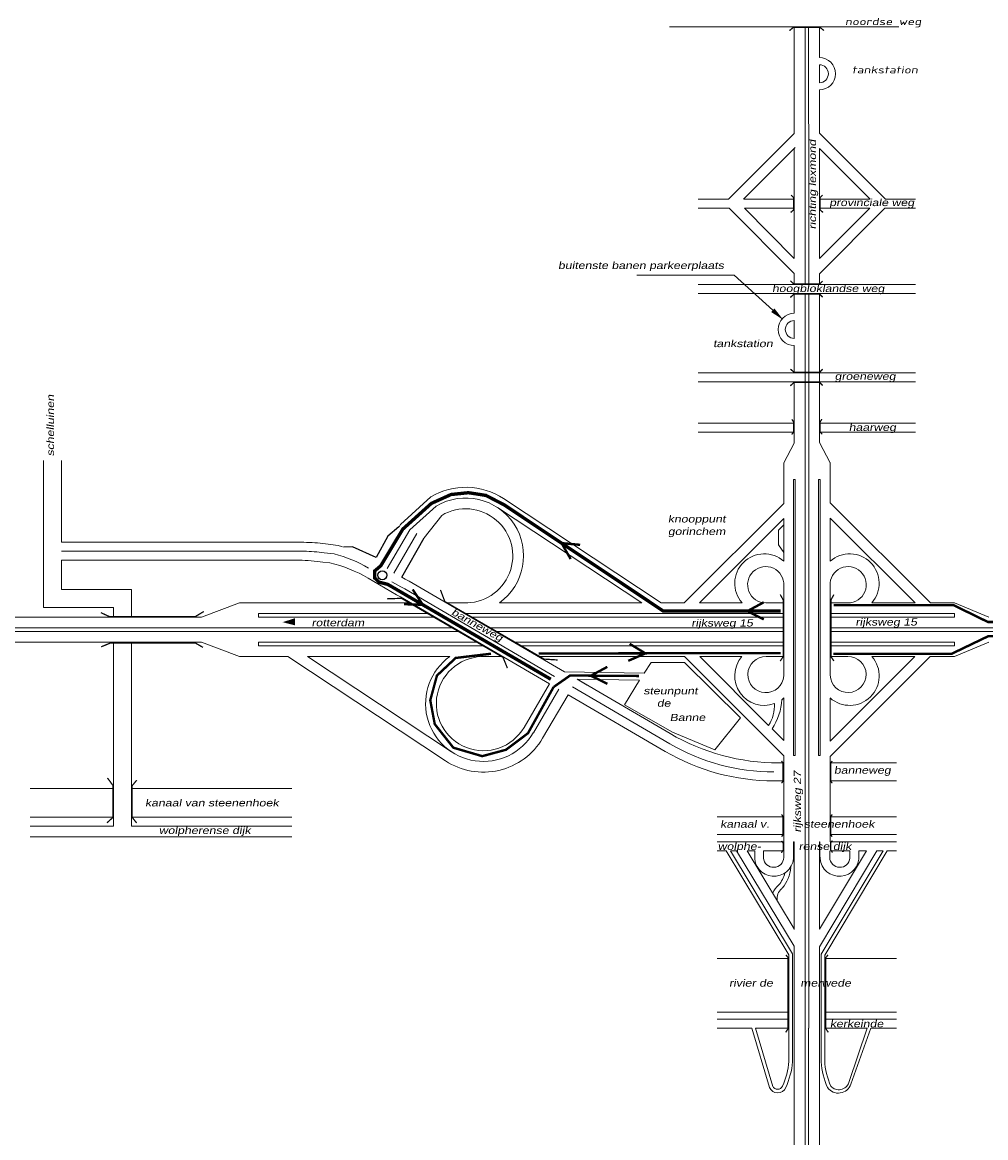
# Model space of a CAD drawing. Header units: metres. Extents: x 534 to 2631, y -2348 to -1484.
# Tile 7 of 13: x 1680 to 1881, y -1954 to -1720. Entities that reach past the tile are written whole.
import ezdxf

# ---------------------------------------------------------------- set-up
doc = ezdxf.new("R2010")
doc.units = ezdxf.units.M
doc.layers.get('0').update_dxf_attribs({"lineweight": 0})
for name, color, linetype, lineweight in [('135-8$0$STROOI', 7, 'Continuous', 0), ('135-8$0$TEXT', 178, 'Continuous', 0), ('STROOI', 7, 'Continuous', 0), ('Strooi WEL', 90, 'Continuous', 0), ('Text', 7, 'Continuous', 0)]:
    doc.layers.add(name, color=color, linetype=linetype, lineweight=lineweight)
doc.styles.add('135-8$0$ISO25', font='ISO9.SHX', dxfattribs={"width": 1.5, "oblique": 10})
doc.styles.add('ISO25', font='ARIALN.TTF', dxfattribs={"width": 1.5, "oblique": 10})

msp = doc.modelspace()

# ---------------------------------------------------------------- linework, layer by layer
at = {"color": 0, "ltscale": 0.5}
for p, q in [((1764.91, -1819.76), (1758.56, -1825.57)), ((1760.54, -1826.65), (1766.05, -1821.7)), ((1767.2, -1823.64), (1763.57, -1828.3)), ((1742.92, -1829.61), (1745.54, -1829.97)), ((1742.38, -1833.44), (1743.79, -1833.53)), ((1742.66, -1831.47), (1744.7, -1831.69)), ((1759.58, -1836.96), (1760.4, -1837.38)), ((1757.73, -1840.22), (1758.59, -1840.67)), ((1758.65, -1838.59), (1759.5, -1839.03))]:
    msp.add_line(p, q, dxfattribs=at)
at = {"lineweight": -3, "ltscale": 0.5}
for p, q in [((1758.27, -1826.05), (1755.91, -1827.95)), ((1755.91, -1827.95), (1753.48, -1832.48)), ((1758.84, -1836.53), (1763.57, -1828.3)), ((1748.55, -1830.18), (1746.65, -1830.25)), ((1753.48, -1832.48), (1748.55, -1830.18))]:
    msp.add_line(p, q, dxfattribs=at)
msp.add_circle((1754.79, -1836.15), 0.94, dxfattribs=at)
at = {"layer": '135-8$0$STROOI', "color": 7}
for p, q in [((1862.75, -1721.43), (1814.82, -1721.43)), ((1840.92, -1741.79), (1840.92, -1721.43)), ((1843.17, -1741.76), (1843.17, -1721.43)), ((1843.92, -1741.75), (1843.92, -1721.43)), ((1846.17, -1727.89), (1846.17, -1721.43)), ((1846.16, -1727.19), (1846.16, -1723.44)), ((1846.17, -1727.89), (1846.17, -1727.38)), ((1846.17, -1733.14), (1846.17, -1729.39)), ((1846.17, -1741.73), (1846.17, -1734.64))]:
    msp.add_line(p, q, dxfattribs=at)
msp.add_lwpolyline([(1847.11, -1722.22, 0.263, 0.263, 0), (1846.32, -1721.59, 0.263, 0.263, 0), (1840.68, -1721.59, 0.263, 0.263, 0), (1839.89, -1722.25, 0.263, 0.263, 0)], format="xyseb", dxfattribs=at)
for radius in [3.38, 1.88]:
    msp.add_arc((1846.16, -1731.26), radius, 270, 90, dxfattribs=at)
at = {"layer": 'STROOI', "color": 7}
for p, q in [((1840.92, -1743.75), (1840.92, -1741.79)), ((1843.17, -1775.33), (1843.17, -1741.79)), ((1843.93, -1775.33), (1843.93, -1741.79)), ((1846.18, -1743.69), (1846.18, -1741.79)), ((1840.92, -1743.75), (1827.19, -1757.52)), ((1846.18, -1743.69), (1859.97, -1757.52)), ((1840.92, -1769.87), (1840.92, -1746.94)), ((1846.18, -1769.93), (1846.18, -1746.88)), ((1846.18, -1746.88), (1856.79, -1757.52)), ((1827.19, -1757.52), (1820.84, -1757.52)), ((1840.92, -1757.52), (1830.37, -1757.52)), ((1856.79, -1757.52), (1846.18, -1757.52)), ((1866.27, -1757.52), (1859.97, -1757.52)), ((1827.3, -1759.39), (1820.84, -1759.39)), ((1840.92, -1773.06), (1827.3, -1759.39)), ((1840.92, -1769.87), (1830.48, -1759.39)), ((1840.92, -1759.39), (1830.48, -1759.39)), ((1846.18, -1773.12), (1859.86, -1759.39)), ((1846.18, -1769.93), (1856.68, -1759.39)), ((1856.68, -1759.39), (1846.18, -1759.39)), ((1866.27, -1759.39), (1859.86, -1759.39)), ((1840.92, -1775.33), (1840.92, -1773.06)), ((1846.18, -1775.33), (1846.18, -1773.12)), ((1866.27, -1775.33), (1820.84, -1775.33)), ((1866.27, -1777.2), (1820.84, -1777.2)), ((1840.92, -1781.37), (1840.92, -1777.2)), ((1840.92, -1781.37), (1840.92, -1777.2)), ((1843.17, -1793.83), (1843.17, -1777.2)), ((1843.17, -1790.02), (1843.17, -1777.2)), ((1843.93, -1793.83), (1843.93, -1777.2)), ((1843.93, -1790.02), (1843.93, -1777.2)), ((1846.18, -1793.83), (1846.18, -1777.2)), ((1840.92, -1786.62), (1840.92, -1782.87)), ((1840.92, -1786.62), (1840.92, -1782.87)), ((1840.92, -1786.62), (1840.92, -1782.87)), ((1840.92, -1793.83), (1840.92, -1788.12)), ((1840.92, -1790.02), (1840.92, -1788.12)), ((1866.27, -1793.83), (1820.84, -1793.83)), ((1843.17, -1798.65), (1843.17, -1791.9)), ((1843.93, -1798.65), (1843.93, -1791.9)), ((1846.18, -1798.65), (1846.18, -1791.9)), ((1866.27, -1795.7), (1820.84, -1795.7)), ((1840.92, -1808.53), (1840.92, -1795.7)), ((1843.17, -1930.91), (1843.17, -1795.7)), ((1843.93, -1930.91), (1843.93, -1795.7)), ((1846.18, -1808.39), (1846.18, -1795.7)), ((1840.92, -1804.34), (1820.84, -1804.34)), ((1866.27, -1804.34), (1846.18, -1804.34)), ((1840.92, -1806.22), (1820.84, -1806.22)), ((1866.27, -1806.22), (1846.19, -1806.22)), ((1838.73, -1812.62), (1840.92, -1808.53)), ((1848.43, -1812.61), (1846.18, -1808.39)), ((1683.98, -1842.87), (1683.98, -1812.14)), ((1687.73, -1829.27), (1687.73, -1812.14)), ((1838.73, -1821.13), (1838.73, -1812.62)), ((1848.43, -1821.01), (1848.43, -1812.6)), ((1840.73, -1873.83), (1840.73, -1816.13)), ((1841.11, -1816.13), (1840.73, -1816.13)), ((1841.11, -1873.83), (1841.11, -1816.13)), ((1845.99, -1873.83), (1845.99, -1816.13)), ((1846.36, -1816.13), (1845.99, -1816.13)), ((1846.36, -1873.83), (1846.36, -1816.13)), ((1778.89, -1822.01), (1809.02, -1841.93)), ((1780.13, -1820.13), (1813.1, -1841.93)), ((1838.73, -1821.13), (1817.92, -1841.93)), ((1848.43, -1821.01), (1869.37, -1841.93)), ((1838.73, -1824.31), (1821.1, -1841.93)), ((1838.73, -1833.23), (1838.73, -1824.31)), ((1848.43, -1833.21), (1848.43, -1824.19)), ((1848.43, -1824.19), (1866.18, -1841.93)), ((1760.54, -1826.65), (1755.79, -1834.77)), ((1758.56, -1825.57), (1758.3, -1826.03)), ((1838.73, -1825.6), (1837.6, -1826.75)), ((1837.6, -1826.75), (1837.6, -1829.83)), ((1762.03, -1827.46), (1757.2, -1835.73)), ((1687.73, -1829.27), (1738.39, -1829.27)), ((1687.73, -1831.14), (1738.39, -1831.14)), ((1837.6, -1829.83), (1838.73, -1831.43)), ((1687.73, -1833.02), (1737.37, -1833.02)), ((1687.73, -1839.12), (1687.73, -1833.02)), ((1757.73, -1840.22), (1751.84, -1836.78)), ((1758.65, -1838.59), (1756.8, -1837.51)), ((1759.58, -1836.96), (1758.84, -1836.53)), ((1792.87, -1856.36), (1760.4, -1837.38)), ((1838.73, -1857.2), (1838.73, -1837.93)), ((1848.43, -1857.15), (1848.43, -1837.65)), ((1702.37, -1839.12), (1687.73, -1839.12)), ((1702.37, -1844.93), (1702.37, -1839.12)), ((1789.74, -1858.87), (1758.59, -1840.67)), ((1790.81, -1857.32), (1759.5, -1839.03)), ((1698.62, -1842.87), (1683.98, -1842.87)), ((1698.62, -1844.93), (1698.62, -1842.87)), ((1724.96, -1841.93), (1716.98, -1844.93)), ((1760.74, -1841.93), (1724.96, -1841.93)), ((1772.68, -1841.93), (1768.18, -1841.93)), ((1809.02, -1841.93), (1779.26, -1841.93)), ((1817.92, -1841.93), (1813.1, -1841.93)), ((1830.02, -1841.93), (1821.1, -1841.93)), ((1834.95, -1841.93), (1838.73, -1841.93)), ((1848.43, -1841.93), (1852.1, -1841.93)), ((1866.18, -1841.93), (1857.11, -1841.93)), ((1874.38, -1841.93), (1869.37, -1841.93)), ((1874.38, -1841.93), (1881.61, -1844.93)), ((1716.98, -1844.93), (1659.3, -1844.93)), ((1764.59, -1844.18), (1728.9, -1844.18)), ((1728.9, -1844.93), (1728.9, -1844.18)), ((1765.88, -1844.93), (1728.9, -1844.93)), ((1838.73, -1844.18), (1772.03, -1844.18)), ((1838.73, -1844.93), (1773.32, -1844.93)), ((1874.38, -1844.18), (1848.43, -1844.18)), ((1874.38, -1844.93), (1848.43, -1844.93)), ((1874.38, -1844.93), (1874.38, -1844.18)), ((1769.73, -1847.18), (1650.67, -1847.18)), ((1838.73, -1847.18), (1777.17, -1847.18)), ((1912.24, -1847.18), (1848.43, -1847.18)), ((1771.01, -1847.93), (1650.67, -1847.93)), ((1838.73, -1847.93), (1778.45, -1847.93)), ((1912.24, -1847.93), (1848.43, -1847.93)), ((1716.96, -1850.18), (1650.67, -1850.18)), ((1698.62, -1888.62), (1698.62, -1850.18)), ((1698.62, -1850.93), (1698.62, -1850.18)), ((1702.37, -1888.62), (1702.37, -1850.18)), ((1724.95, -1853.18), (1716.96, -1850.18)), ((1774.87, -1850.18), (1728.9, -1850.18)), ((1728.9, -1850.93), (1728.9, -1850.18)), ((1776.15, -1850.93), (1728.9, -1850.93)), ((1838.73, -1850.18), (1782.31, -1850.18)), ((1838.73, -1850.93), (1783.86, -1850.93)), ((1874.38, -1850.18), (1848.43, -1850.18)), ((1874.38, -1850.93), (1848.43, -1850.93)), ((1874.38, -1850.93), (1874.38, -1850.18)), ((1874.38, -1853.18), (1881.61, -1850.18)), ((1735.04, -1853.18), (1724.95, -1853.18)), ((1768.02, -1874.98), (1735.04, -1853.18)), ((1769.26, -1873.1), (1739.13, -1853.18)), ((1768.88, -1853.18), (1739.13, -1853.18)), ((1780.01, -1853.18), (1776.39, -1853.18)), ((1817.97, -1853.18), (1787.44, -1853.18)), ((1810.99, -1854.43), (1809.55, -1856.65)), ((1811.51, -1854.43), (1810.99, -1854.43)), ((1817.96, -1854.43), (1811.51, -1854.43)), ((1829.66, -1865.95), (1817.96, -1854.43)), ((1838.73, -1873.93), (1817.97, -1853.18)), ((1829.97, -1853.18), (1821.15, -1853.18)), ((1835.55, -1867.57), (1821.15, -1853.18)), ((1835.01, -1853.18), (1838.73, -1853.18)), ((1848.43, -1874.06), (1869.32, -1853.18)), ((1848.43, -1870.87), (1866.13, -1853.18)), ((1848.43, -1853.18), (1852.13, -1853.18)), ((1866.13, -1853.18), (1857.16, -1853.18)), ((1874.38, -1853.18), (1869.32, -1853.18)), ((1809.55, -1856.65), (1792.87, -1856.36)), ((1784.42, -1867.98), (1789.74, -1858.87)), ((1814.95, -1869.26), (1795.52, -1857.9)), ((1808.57, -1858.13), (1795.52, -1857.9)), ((1797.6, -1859.12), (1795.52, -1857.9)), ((1808.57, -1858.13), (1805.4, -1863.29)), ((1786.36, -1869.11), (1791.68, -1860.01)), ((1788.31, -1870.25), (1793.63, -1861.14)), ((1813.94, -1873.01), (1793.63, -1861.14)), ((1814.88, -1871.39), (1794.57, -1859.52)), ((1805.4, -1863.29), (1815.46, -1868.96)), ((1838.73, -1870.75), (1838.73, -1861.82)), ((1848.43, -1870.87), (1848.43, -1861.85)), ((1824.32, -1872.65), (1829.66, -1865.95)), ((1838.73, -1870.75), (1836.27, -1868.3)), ((1815.46, -1868.96), (1824.32, -1872.65)), ((1838.73, -1875.41), (1837.67, -1875.41)), ((1838.73, -1893.79), (1838.73, -1873.93)), ((1841.11, -1873.83), (1840.73, -1873.83)), ((1846.36, -1873.83), (1845.99, -1873.83)), ((1848.43, -1891.92), (1848.43, -1874.06)), ((1862.31, -1875.41), (1848.43, -1875.41)), ((1838.73, -1879.16), (1836.65, -1879.16)), ((1862.31, -1879.16), (1848.43, -1879.16)), ((1698.62, -1880.75), (1681.18, -1880.75)), ((1735.87, -1880.75), (1702.37, -1880.75)), ((1698.62, -1886.75), (1681.18, -1886.75)), ((1735.87, -1886.75), (1702.37, -1886.75)), ((1838.73, -1886.66), (1824.79, -1886.66)), ((1862.31, -1886.66), (1848.43, -1886.66)), ((1698.62, -1888.62), (1681.18, -1888.62)), ((1735.87, -1888.62), (1702.37, -1888.62)), ((1735.87, -1890.87), (1681.18, -1890.87)), ((1838.73, -1890.42), (1824.79, -1890.42)), ((1838.73, -1891.92), (1824.79, -1891.92)), ((1840.77, -1891.92), (1840.92, -1891.92)), ((1840.77, -1894.66), (1840.77, -1891.92)), ((1840.92, -1910.24), (1840.92, -1891.92)), ((1846.18, -1910.19), (1846.18, -1891.93)), ((1846.28, -1891.93), (1846.18, -1891.93)), ((1846.28, -1894.66), (1846.28, -1891.93)), ((1862.31, -1890.42), (1848.43, -1890.42)), ((1862.31, -1891.92), (1848.43, -1891.92)), ((1826.68, -1893.79), (1824.79, -1893.79)), ((1839.8, -1915.54), (1826.68, -1893.79)), ((1840.55, -1915.33), (1827.56, -1893.79)), ((1828.87, -1893.79), (1827.56, -1893.79)), ((1840.92, -1913.77), (1828.87, -1893.79)), ((1840.92, -1910.14), (1831.06, -1893.79)), ((1832.64, -1893.79), (1831.06, -1893.79)), ((1832.64, -1895.55), (1832.64, -1893.79)), ((1834.5, -1895.31), (1834.51, -1893.79)), ((1838.73, -1893.79), (1834.51, -1893.79)), ((1838.73, -1895.21), (1838.73, -1893.79)), ((1846.18, -1913.85), (1858.16, -1893.79)), ((1846.18, -1910.19), (1855.98, -1893.79)), ((1846.55, -1915.42), (1859.47, -1893.79)), ((1847.3, -1915.63), (1860.35, -1893.79)), ((1848.33, -1895.21), (1848.33, -1893.79)), ((1852.55, -1893.79), (1848.43, -1893.79)), ((1852.56, -1895.31), (1852.55, -1893.79)), ((1854.42, -1895.55), (1854.42, -1893.79)), ((1855.98, -1893.79), (1854.42, -1893.79)), ((1859.47, -1893.79), (1858.16, -1893.79)), ((1862.31, -1893.79), (1860.35, -1893.79)), ((1840.55, -1915.36), (1840.55, -1915.33)), ((1840.55, -1937.93), (1840.55, -1915.36)), ((1840.92, -1953.51), (1840.92, -1913.77)), ((1846.18, -1953.51), (1846.18, -1913.85)), ((1846.55, -1915.44), (1846.55, -1915.42)), ((1839.8, -1916.31), (1824.79, -1916.31)), ((1839.8, -1937.87), (1839.8, -1915.54)), ((1846.55, -1938.21), (1846.55, -1915.44)), ((1847.3, -1937.76), (1847.3, -1915.62)), ((1862.31, -1916.31), (1847.3, -1916.31)), ((1839.8, -1927.54), (1824.79, -1927.54)), ((1839.8, -1929.04), (1824.79, -1929.04)), ((1862.31, -1927.54), (1847.3, -1927.54)), ((1862.31, -1929.04), (1847.3, -1929.04)), ((1832.05, -1930.91), (1824.79, -1930.91)), ((1835.73, -1943.28), (1832.05, -1930.91)), ((1839.8, -1930.91), (1832.83, -1930.91)), ((1836.45, -1943.07), (1832.83, -1930.91)), ((1843.17, -1994.29), (1843.17, -1930.91)), ((1843.92, -1994.29), (1843.92, -1930.91)), ((1856.18, -1930.91), (1847.3, -1930.91)), ((1856.18, -1930.91), (1852.33, -1942.27)), ((1856.92, -1930.92), (1852.76, -1942.62)), ((1862.31, -1930.91), (1856.97, -1930.91)), ((1840.92, -1958.72), (1840.92, -1944.4)), ((1846.17, -1958.72), (1846.17, -1944.4))]:
    msp.add_line(p, q, dxfattribs=at)
at = {"layer": 'STROOI', "ltscale": 0.5}
msp.add_line((1830.29, -1757.52), (1841.1, -1746.72), dxfattribs=at)
at = {"layer": 'STROOI', "color": 7, "const_width": 0.263}
for points in [[(1840.16, -1760.27), (1840.8, -1759.73), (1840.8, -1757.19), (1840.25, -1756.65)], [(1846.93, -1760.27), (1846.3, -1759.73), (1846.3, -1757.19), (1846.84, -1756.65)], [(1846.85, -1774.62), (1846.22, -1775.25), (1840.84, -1775.25), (1840.1, -1774.56)], [(1846.85, -1777.99), (1846.22, -1777.36), (1840.84, -1777.36), (1840.1, -1778.04)], [(1846.85, -1793.06), (1846.22, -1793.69), (1840.84, -1793.69), (1840.1, -1793.01)], [(1846.85, -1796.47), (1846.22, -1795.84), (1840.84, -1795.84), (1840.1, -1796.52)], [(1840.37, -1806.72), (1840.79, -1806.19), (1840.79, -1804.13), (1840.42, -1803.55)], [(1846.73, -1806.67), (1846.31, -1806.15), (1846.31, -1804.09), (1846.68, -1803.51)], [(1766.95, -1839.23), (1767.85, -1841.65), (1788.63, -1853.7), (1791.42, -1853.88)], [(1837.98, -1854.1), (1838.6, -1853.17), (1838.6, -1841.32), (1837.98, -1840.2)], [(1849.2, -1854.1), (1848.58, -1853.17), (1848.58, -1841.32), (1849.2, -1840.2)], [(1755.74, -1841.09), (1758.78, -1840.98), (1780.03, -1853.34), (1780.93, -1855.58)], [(1717.45, -1843.74), (1715.71, -1844.79), (1697.69, -1844.79), (1695.94, -1843.98)], [(1696.01, -1851.13), (1697.99, -1850.31), (1715.66, -1850.31), (1717.28, -1851.24)], [(1838.26, -1879.66), (1838.58, -1879.22), (1838.58, -1875.41), (1838.24, -1875.01)], [(1848.84, -1879.66), (1848.53, -1879.22), (1848.53, -1875.41), (1848.87, -1875.01)], [(1697.21, -1887.95), (1698.47, -1886.81), (1698.47, -1880.13), (1697.32, -1878.55)], [(1703.43, -1887.98), (1702.48, -1886.8), (1702.48, -1880.19), (1703.45, -1879.01)], [(1838.26, -1890.85), (1838.58, -1890.41), (1838.58, -1886.6), (1838.24, -1886.2)], [(1848.84, -1890.85), (1848.53, -1890.41), (1848.53, -1886.6), (1848.87, -1886.2)], [(1838.22, -1894.23), (1838.59, -1893.63), (1838.59, -1892.16), (1838.24, -1891.72)], [(1848.9, -1894.18), (1848.53, -1893.58), (1848.53, -1892.11), (1848.87, -1891.66)], [(1839.11, -1931.76), (1839.62, -1931.02), (1839.62, -1916.13), (1839.16, -1915.55)], [(1848.03, -1931.76), (1847.52, -1931.02), (1847.52, -1916.13), (1847.97, -1915.55)]]:
    msp.add_lwpolyline(points, dxfattribs=at)
at = {"layer": 'STROOI', "color": 7}
for centre, radius, start, end in [((1840.92, -1784.75), 3.38, 90, 270), ((1840.92, -1784.75), 1.88, 90, 270), ((1772.22, -1832.1), 14.34, 56.5366, 120.6567), ((1772.22, -1832.1), 12.09, 305.6205, 120.665), ((1772.22, -1832.1), 9.84, 267.2947, 120.6771), ((1738.39, -1859.27), 30, 81.3135, 90), ((1738.39, -1859.27), 28.12, 81.2692, 90), ((1737.72, -1858.93), 30, 73.0034, 74.8982), ((1737.37, -1863.02), 30, 80.384, 90), ((1736.7, -1862.68), 30, 59.7026, 76.3279), ((1737.72, -1858.93), 28.12, 59.7026, 75.6406), ((1834.64, -1837.85), 6.17, 48.4534, 221.4425), ((1852.49, -1837.85), 6.17, 318.5575, 131.2153), ((1834.95, -1838.14), 3.79, 356.782, 269.899), ((1852.18, -1838.14), 3.79, 268.7308, 183.1998), ((1775.92, -1863.01), 12.09, 125.6205, 329.7026), ((1775.92, -1863.01), 9.84, 87.2947, 329.7026), ((1834.64, -1857.21), 6.17, 139.255, 290.2054), ((1834.97, -1856.95), 3.77, 89.4915, 356.1597), ((1852.49, -1857.21), 6.17, 228.4534, 40.745), ((1852.18, -1856.94), 3.76, 182.1736, 90.8255), ((1828.62, -1863.28), 8.16, 328.2074, 1.9832), ((1825.78, -1861.33), 12.59, 326.3983, 356.3242), ((1834.64, -1857.21), 6.17, 306.9976, 311.5466), ((1775.92, -1863.01), 14.34, 236.5366, 329.7026), ((1837.67, -1830.38), 45.03, 239.7026, 270), ((1836.65, -1834.13), 45.03, 239.7026, 270), ((1836.65, -1834.13), 43.15, 239.7026, 270), ((1836.69, -1895.02), 4.09, 187.4727, 5.1183), ((1836.61, -1895.13), 2.12, 184.848, 357.8412), ((1850.36, -1895.02), 4.09, 174.8817, 352.5273), ((1850.44, -1895.13), 2.12, 182.1588, 355.152), ((1833.45, -1897.23), 5.61, 318.3446, 347.4208), ((1832.62, -1896.69), 7.59, 319.5916, 355.7159), ((1841.1, -1904.76), 5.14, 132.2951, 155.9084), ((1839.88, -1903.73), 2.57, 127.5199, 191.2848), ((1823.85, -1936.45), 16.01, 335.791, 354.9636), ((1823.76, -1936.42), 16.86, 335.8175, 354.8936), ((1860.71, -1937.31), 14.17, 182.4427, 205.0891), ((1860.51, -1937.38), 13.21, 181.277, 205.2574), ((1837.44, -1942.58), 1.85, 202.3888, 336.2962), ((1837.44, -1942.58), 1.1, 202.3888, 336.2962), ((1850.13, -1941.69), 2.79, 215.9426, 340.4423), ((1850.23, -1941.56), 2.22, 221.2614, 341.2879)]:
    msp.add_arc(centre, radius, start, end, dxfattribs=at)
at = {"layer": 'Strooi WEL', "color": 5}
for points, const_width in [([(1790.01, -1857.91), (1755.91, -1838.06), (1754.14, -1837.62), (1753.17, -1836.72), (1753.17, -1835.28), (1754.47, -1834.17), (1759.08, -1826.5), (1765.04, -1821.13), (1769.16, -1819.27), (1772.79, -1818.89), (1776.45, -1819.46), (1780.31, -1821.46), (1813.55, -1843.66), (1838.1, -1843.66)], 0.7), ([(1796.15, -1829.8), (1792.25, -1829.43), (1794.16, -1832.77)], 0.5), ([(1759.35, -1842.21), (1763.26, -1842.34), (1761.14, -1839.13)], 0.5), ([(1834.54, -1841.81), (1831.1, -1843.67), (1834.54, -1845.38)], 0.5), ([(1944.06, -1845.95), (1881.41, -1845.94), (1874.22, -1842.42), (1849.17, -1842.42)], 0.5)]:
    msp.add_lwpolyline(points, dxfattribs=dict(at, const_width=const_width))
at = {"layer": 'Strooi WEL', "const_width": 0.5}
for points in [[(1849.08, -1852.58), (1873.85, -1852.57), (1881.5, -1848.89), (1944.15, -1848.89)], [(1790.62, -1859.49), (1785.24, -1869.2), (1780.65, -1872.66), (1775.68, -1874), (1769.64, -1872.23), (1765.75, -1867.3), (1764.81, -1862.3), (1766.21, -1857.14), (1770.12, -1853.46), (1777.52, -1852.57)], [(1787.47, -1852.53), (1817.56, -1852.47), (1838.09, -1852.47)], [(1806.2, -1854.06), (1809.79, -1852.5), (1806.5, -1850.5)], [(1801.83, -1855.32), (1798.39, -1857.17), (1801.83, -1858.88)]]:
    msp.add_lwpolyline(points, dxfattribs=at)
at = {"layer": 'Strooi WEL', "color": 90, "const_width": 0.5}
msp.add_lwpolyline([(1808.48, -1857.23), (1794.04, -1857.13), (1790.64, -1859.51)], dxfattribs=at)
at = {"layer": 'Text'}
for p, q in [((1828.36, -1773.36), (1807.97, -1773.36)), ((1836.43, -1780.73), (1828.36, -1773.36))]:
    msp.add_line(p, q, dxfattribs=at)
msp.add_lwpolyline([(1736.54, -1845.9, 1.5, 0, 0), (1733.93, -1845.97, 0, 0, 0)], format="xyseb", dxfattribs=at)
msp.add_solid([(1836.77, -1780.36), (1836.09, -1781.1), (1838.64, -1782.76)], dxfattribs=at)

# ---------------------------------------------------------------- texts
at = {"layer": '135-8$0$TEXT', "style": '135-8$0$ISO25', "oblique": 10, "width": 1.5}
for s, p in [('noordse weg', (1851.53, -1721.09)), ('tankstation', (1852.97, -1731.19))]:
    msp.add_text(s, height=1.5, dxfattribs=at).set_placement(p)
at = {"layer": 'Text', "style": 'ISO25', "oblique": 10, "width": 1.5}
for s, rotation, p in [('richting lexmond', 90, (1845.46, -1763.81)), ('schelluinen', 90, (1686.15, -1811.28)), ('banneweg', 330.8716, (1769.08, -1844.3)), ('rijksweg 27', 90, (1842.32, -1889.98))]:
    msp.add_text(s, height=1.5, rotation=rotation, dxfattribs=at).set_placement(p)
for s, p in [('provinciale weg', (1848.24, -1758.94)), ('buitenste banen parkeerplaats', (1791.53, -1772.1)), ('hoogbloklandse weg', (1836.27, -1776.92)), ('tankstation', (1823.95, -1788.44)), ('groeneweg', (1849.36, -1795.28)), ('haarweg', (1852.31, -1805.96)), ('knooppunt', (1814.5, -1825.12)), ('gorinchem', (1814.5, -1827.74)), ('rotterdam', (1739.99, -1846.83)), ('rijksweg 15', (1819.39, -1846.88)), ('rijksweg 15', (1853.7, -1846.68)), ('steunpunt', (1809.38, -1861.08)), ('   de ', (1810.05, -1863.66)), ('  Banne', (1813.44, -1866.65)), ('banneweg', (1849.21, -1877.67)), ('kanaal van steenenhoek', (1705.19, -1884.51)), ('kanaal v.          steenenhoek', (1825.43, -1888.95)), ('wolpherense dijk', (1708.07, -1890.27)), ('wolphe-           rense dijk', (1824.92, -1893.61)), ('rivier de        merwede', (1827.28, -1922.2)), ('kerkeinde', (1848.37, -1930.72))]:
    msp.add_text(s, height=1.5, dxfattribs=at).set_placement(p)

doc.saveas('drawing.dxf')
